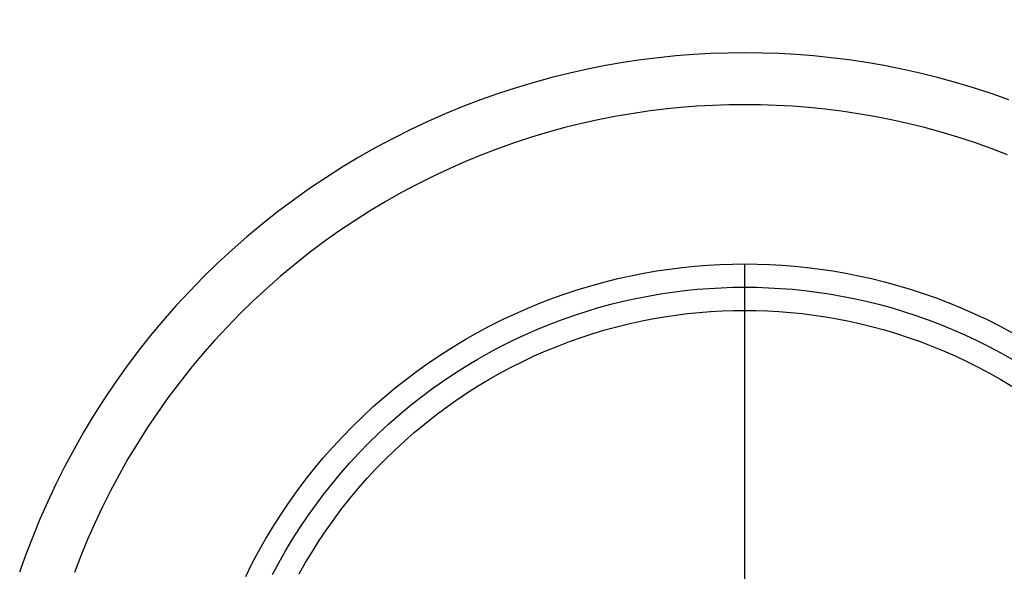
# Model space of a CAD drawing. Header units: millimetres. Extents: x -2314 to -1864, y 544 to 1121.
# Tile 7 of 9: x -2215 to -2044, y 813 to 909. Entities that reach past the tile are written whole.
import ezdxf

# ---------------------------------------------------------------- set-up
doc = ezdxf.new("R2010")
doc.units = ezdxf.units.MM
doc.layers.add('EXTRUSIÓN', color=7, linetype='Continuous')

msp = doc.modelspace()

# ---------------------------------------------------------------- linework, layer by layer
at = {"layer": 'EXTRUSIÓN', "extrusion": (1, 0, 0)}
for points in [[(995.31, -1251.8), (810.46, -805.53)], [(986.32, -1255.53), (801.47, -809.25)]]:
    msp.add_lwpolyline(points, dxfattribs=at)
at = {"layer": 'EXTRUSIÓN'}
for points in [[(-2043.13, 894.72), (-2046.22, 895.82), (-2049.31, 896.83), (-2052.42, 897.75), (-2055.52, 898.6), (-2058.62, 899.37), (-2061.72, 900.06), (-2064.81, 900.67), (-2067.89, 901.2), (-2070.96, 901.66), (-2074.02, 902.04), (-2077.06, 902.35), (-2080.08, 902.59), (-2083.08, 902.76), (-2086.06, 902.86), (-2089.01, 902.89), (-2091.96, 902.86), (-2094.94, 902.76), (-2097.94, 902.59), (-2100.96, 902.35), (-2104, 902.04), (-2107.06, 901.66), (-2110.13, 901.2), (-2113.21, 900.67), (-2116.3, 900.06), (-2119.4, 899.37), (-2122.5, 898.6), (-2125.61, 897.75), (-2128.71, 896.83), (-2131.8, 895.82), (-2134.89, 894.72), (-2137.97, 893.55), (-2141.03, 892.29), (-2144.07, 890.95), (-2147.1, 889.53), (-2150.1, 888.03), (-2153.07, 886.45), (-2156.01, 884.78), (-2158.92, 883.03), (-2161.79, 881.21), (-2164.62, 879.31), (-2167.41, 877.33), (-2170.15, 875.27), (-2172.84, 873.14), (-2175.48, 870.94), (-2178.06, 868.67), (-2180.59, 866.34), (-2183.05, 863.93), (-2185.46, 861.47), (-2187.79, 858.94), (-2190.06, 856.36), (-2192.26, 853.72), (-2194.39, 851.03), (-2196.45, 848.29), (-2198.43, 845.5), (-2200.33, 842.67), (-2202.15, 839.8), (-2203.9, 836.89), (-2205.56, 833.95), (-2207.15, 830.98), (-2208.65, 827.98), (-2210.07, 824.95), (-2211.41, 821.91), (-2212.67, 818.85), (-2213.84, 815.77), (-2214.94, 812.68)], [(-2043.37, 885.19), (-2046.23, 886.28), (-2049.11, 887.3), (-2052, 888.24), (-2054.89, 889.11), (-2057.78, 889.9), (-2060.68, 890.61), (-2063.56, 891.25), (-2066.45, 891.82), (-2069.32, 892.32), (-2072.18, 892.75), (-2075.03, 893.1), (-2077.87, 893.39), (-2080.69, 893.61), (-2083.48, 893.77), (-2086.26, 893.86), (-2089.01, 893.89), (-2091.76, 893.86), (-2094.54, 893.77), (-2097.34, 893.61), (-2100.15, 893.39), (-2102.99, 893.1), (-2105.84, 892.75), (-2108.7, 892.32), (-2111.57, 891.82), (-2114.46, 891.25), (-2117.35, 890.61), (-2120.24, 889.9), (-2123.13, 889.11), (-2126.02, 888.24), (-2128.91, 887.3), (-2131.79, 886.28), (-2134.65, 885.19), (-2137.51, 884.01), (-2140.35, 882.77), (-2143.17, 881.44), (-2145.96, 880.04), (-2148.73, 878.56), (-2151.48, 877.01), (-2154.19, 875.38), (-2156.87, 873.68), (-2159.5, 871.91), (-2162.1, 870.06), (-2164.66, 868.14), (-2167.17, 866.16), (-2169.63, 864.11), (-2172.04, 861.99), (-2174.39, 859.81), (-2176.69, 857.57), (-2178.93, 855.27), (-2181.11, 852.92), (-2183.23, 850.51), (-2185.28, 848.05), (-2187.26, 845.54), (-2189.18, 842.98), (-2191.02, 840.39), (-2192.8, 837.75), (-2194.5, 835.07), (-2196.13, 832.36), (-2197.68, 829.62), (-2199.16, 826.84), (-2200.56, 824.05), (-2201.89, 821.23), (-2203.13, 818.39), (-2204.31, 815.54), (-2205.4, 812.67)], [(-2175.68, 811.97), (-2174.59, 814.14), (-2173.44, 816.29), (-2172.23, 818.42), (-2170.97, 820.53), (-2169.65, 822.61), (-2168.27, 824.66), (-2166.84, 826.68), (-2165.35, 828.67), (-2163.81, 830.62), (-2162.21, 832.53), (-2160.57, 834.4), (-2158.87, 836.23), (-2157.13, 838.02), (-2155.35, 839.76), (-2153.52, 841.45), (-2151.65, 843.09), (-2149.73, 844.69), (-2147.78, 846.23), (-2145.8, 847.72), (-2143.78, 849.15), (-2141.73, 850.53), (-2139.65, 851.85), (-2137.54, 853.12), (-2135.41, 854.32), (-2133.26, 855.47), (-2131.09, 856.56), (-2128.9, 857.59), (-2126.69, 858.56), (-2124.47, 859.47), (-2122.24, 860.32), (-2120.01, 861.11), (-2117.77, 861.84), (-2115.52, 862.51), (-2113.27, 863.13), (-2111.03, 863.68), (-2108.78, 864.18), (-2106.54, 864.62), (-2104.31, 865.01), (-2102.08, 865.34), (-2099.87, 865.62), (-2097.67, 865.84), (-2095.48, 866.02), (-2093.31, 866.14), (-2091.15, 866.21), (-2089.01, 866.23), (-2086.87, 866.21), (-2084.72, 866.14), (-2082.54, 866.02), (-2080.35, 865.84), (-2078.15, 865.62), (-2075.94, 865.34), (-2073.71, 865.01), (-2071.48, 864.62), (-2069.24, 864.18), (-2067, 863.68), (-2064.75, 863.13), (-2062.5, 862.51), (-2060.26, 861.84), (-2058.01, 861.11), (-2055.78, 860.32), (-2053.55, 859.47), (-2051.33, 858.56), (-2049.12, 857.59), (-2046.93, 856.56), (-2044.76, 855.47), (-2042.61, 854.32)], [(-2089.01, 673.55), (-2089.01, 866.23)], [(-2171.01, 812.29), (-2169.91, 814.35), (-2168.75, 816.39), (-2167.54, 818.41), (-2166.27, 820.4), (-2164.95, 822.37), (-2163.58, 824.3), (-2162.15, 826.21), (-2160.67, 828.07), (-2159.15, 829.91), (-2157.57, 831.7), (-2155.95, 833.45), (-2154.28, 835.16), (-2152.57, 836.83), (-2150.82, 838.45), (-2149.02, 840.03), (-2147.19, 841.56), (-2145.32, 843.03), (-2143.42, 844.46), (-2141.49, 845.83), (-2139.52, 847.15), (-2137.53, 848.42), (-2135.51, 849.63), (-2133.47, 850.79), (-2131.41, 851.89), (-2129.33, 852.93), (-2127.23, 853.92), (-2125.11, 854.85), (-2122.99, 855.72), (-2120.85, 856.53), (-2118.71, 857.29), (-2116.56, 857.99), (-2114.41, 858.64), (-2112.26, 859.23), (-2110.1, 859.76), (-2107.95, 860.24), (-2105.81, 860.66), (-2103.67, 861.03), (-2101.54, 861.35), (-2099.41, 861.61), (-2097.3, 861.83), (-2095.21, 861.99), (-2093.13, 862.11), (-2091.06, 862.18), (-2089.01, 862.2), (-2086.96, 862.18), (-2084.9, 862.11), (-2082.81, 861.99), (-2080.72, 861.83), (-2078.61, 861.61), (-2076.48, 861.35), (-2074.35, 861.03), (-2072.21, 860.66), (-2070.07, 860.24), (-2067.92, 859.76), (-2065.76, 859.23), (-2063.61, 858.64), (-2061.46, 857.99), (-2059.31, 857.29), (-2057.17, 856.53), (-2055.03, 855.72), (-2052.91, 854.85), (-2050.79, 853.92), (-2048.7, 852.93), (-2046.61, 851.89), (-2044.55, 850.79), (-2042.51, 849.63)], [(-2089.01, 677.58), (-2089.01, 862.2)], [(-2089.01, 677.58), (-2089.01, 862.2)], [(-2166.37, 812.41), (-2165.27, 814.36), (-2164.11, 816.29), (-2162.9, 818.2), (-2161.63, 820.08), (-2160.32, 821.93), (-2158.96, 823.74), (-2157.54, 825.53), (-2156.08, 827.28), (-2154.58, 829), (-2153.03, 830.68), (-2151.43, 832.31), (-2149.79, 833.91), (-2148.12, 835.46), (-2146.4, 836.96), (-2144.65, 838.42), (-2142.86, 839.84), (-2141.04, 841.2), (-2139.19, 842.51), (-2137.32, 843.78), (-2135.41, 844.99), (-2133.48, 846.15), (-2131.53, 847.25), (-2129.55, 848.31), (-2127.56, 849.3), (-2125.56, 850.25), (-2123.54, 851.13), (-2121.5, 851.97), (-2119.46, 852.75), (-2117.41, 853.47), (-2115.36, 854.14), (-2113.3, 854.76), (-2111.24, 855.32), (-2109.18, 855.83), (-2107.13, 856.29), (-2105.07, 856.69), (-2103.03, 857.05), (-2100.99, 857.35), (-2098.96, 857.6), (-2096.94, 857.81), (-2094.94, 857.97), (-2092.95, 858.08), (-2090.97, 858.15), (-2089.01, 858.17), (-2087.05, 858.15), (-2085.08, 858.08), (-2083.08, 857.97), (-2081.08, 857.81), (-2079.06, 857.6), (-2077.03, 857.35), (-2074.99, 857.05), (-2072.95, 856.69), (-2070.9, 856.29), (-2068.84, 855.83), (-2066.78, 855.32), (-2064.72, 854.76), (-2062.66, 854.14), (-2060.61, 853.47), (-2058.56, 852.75), (-2056.52, 851.97), (-2054.48, 851.13), (-2052.46, 850.25), (-2050.46, 849.3), (-2048.47, 848.31), (-2046.49, 847.25), (-2044.54, 846.15), (-2042.61, 844.99)], [(-2089.01, 681.62), (-2089.01, 858.17)]]:
    msp.add_lwpolyline(points, dxfattribs=at)

doc.saveas('drawing.dxf')
